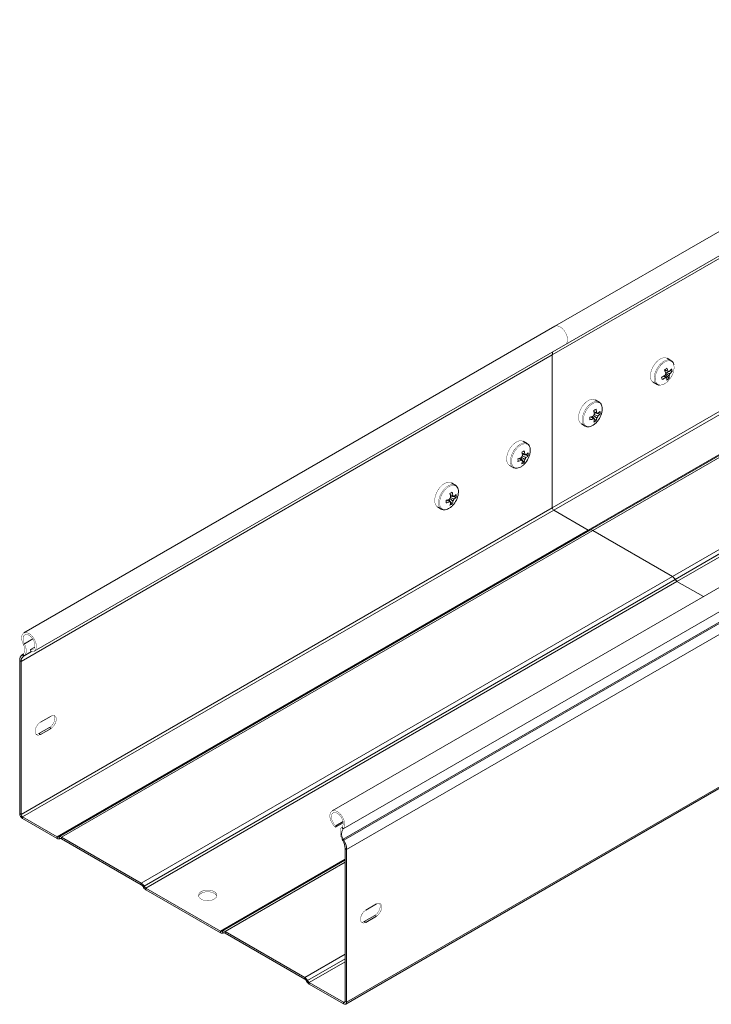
# Model space of a CAD drawing. Header units: millimetres. Extents: x 256 to 1193, y -1997 to 462.
# Tile 1 of 16: x 307 to 606, y -1773 to -1347. Entities that reach past the tile are written whole.
import ezdxf

# ---------------------------------------------------------------- set-up
doc = ezdxf.new("R2010")
doc.units = ezdxf.units.MM
doc.linetypes.add('K5LT32768', pattern=[0])
doc.linetypes.add('K5LT32769', pattern=[0])

msp = doc.modelspace()

# ---------------------------------------------------------------- linework, layer by layer
at = {"color": 7, "linetype": 'K5LT32768', "lineweight": 15}
for p, q in [((768.43, -1346.57), (538.62, -1479.23)), ((543.17, -1487.11), (772.98, -1354.45)), ((537.52, -1491.6), (767.32, -1358.94)), ((537.52, -1557.69), (767.32, -1425.03)), ((538.15, -1558.8), (767.96, -1426.13)), ((553.01, -1567.37), (782.81, -1434.7)), ((553.8, -1567.42), (783.61, -1434.76)), ((553.8, -1567.42), (783.56, -1434.78)), ((555, -1567.54), (784.81, -1434.87)), ((589.47, -1587.44), (819.28, -1454.78)), ((590.67, -1588.71), (820.48, -1456.04)), ((590.71, -1588.78), (820.52, -1456.11)), ((591.46, -1589.57), (821.27, -1456.91)), ((538.62, -1479.23), (308.81, -1611.9)), ((313.36, -1619.78), (543.17, -1487.11)), ((537.52, -1491.6), (307.71, -1624.27)), ((537.52, -1557.69), (537.52, -1491.6)), ((588.83, -1494.01), (587.18, -1493.06)), ((586.22, -1498.28), (586.17, -1498.32)), ((586.22, -1498.28), (586.18, -1498.09)), ((586.88, -1498.35), (586.22, -1498.28)), ((588.16, -1498.81), (587.97, -1498.72)), ((589.32, -1498.62), (588.42, -1498.52)), ((581.18, -1503.45), (582.83, -1504.4)), ((588.05, -1501.69), (586.4, -1500.09)), ((582.74, -1504.34), (582.83, -1504.4)), ((557.72, -1511.97), (556.07, -1511.02)), ((556.46, -1520.12), (554.81, -1518.21)), ((558.15, -1517.2), (555.67, -1516.72)), ((557.19, -1516.92), (556.91, -1516.78)), ((550.07, -1521.41), (551.72, -1522.36)), ((551.72, -1522.36), (551.79, -1522.4)), ((526.6, -1529.93), (524.96, -1528.98)), ((525.35, -1538.08), (523.7, -1536.17)), ((527.03, -1535.16), (524.56, -1534.68)), ((526.08, -1534.88), (525.8, -1534.74)), ((518.96, -1539.37), (520.6, -1540.32)), ((520.6, -1540.32), (520.67, -1540.36)), ((495.49, -1547.89), (493.85, -1546.94)), ((494.24, -1556.04), (492.58, -1554.14)), ((495.92, -1553.12), (493.45, -1552.64)), ((494.96, -1552.84), (494.68, -1552.7)), ((537.52, -1557.69), (307.71, -1690.36)), ((538.15, -1558.8), (308.34, -1691.46)), ((672.01, -1556.24), (442.2, -1688.91)), ((487.85, -1557.33), (489.49, -1558.28)), ((489.49, -1558.28), (489.56, -1558.32)), ((553.01, -1567.37), (538.15, -1558.8)), ((553.01, -1567.37), (323.2, -1700.04)), ((553.76, -1567.45), (323.95, -1700.11)), ((553.8, -1567.42), (323.99, -1700.09)), ((555, -1567.54), (325.19, -1700.21)), ((676.76, -1563.98), (446.95, -1696.65)), ((553.76, -1567.45), (553.8, -1567.42)), ((589.47, -1587.44), (555, -1567.54)), ((676.89, -1568.39), (447.08, -1701.06)), ((677.13, -1568.83), (447.32, -1701.49)), ((678.3, -1572.88), (448.49, -1705.54)), ((589.47, -1587.44), (359.66, -1720.11)), ((590.67, -1588.71), (360.86, -1721.38)), ((590.71, -1588.78), (360.9, -1721.45)), ((590.71, -1588.78), (590.67, -1588.71)), ((591.46, -1589.57), (361.65, -1722.24)), ((602.87, -1596.16), (591.46, -1589.57)), ((308.61, -1616.78), (309.1, -1616.6)), ((313.57, -1618.05), (311.75, -1619.11)), ((308.24, -1621.2), (308.48, -1621.05)), ((308.24, -1621.2), (308.7, -1621.97)), ((308.48, -1621.05), (308.94, -1621.82)), ((308.7, -1621.97), (308.94, -1621.82)), ((311.91, -1619.91), (311.75, -1619.11)), ((307.07, -1623.9), (307.71, -1624.27)), ((307.07, -1689.99), (307.07, -1623.9)), ((307.71, -1690.36), (307.71, -1624.27)), ((320.61, -1647.86), (316.01, -1650.51)), ((315.38, -1655.45), (319.97, -1652.8)), ((315.38, -1655.45), (316.01, -1655.82)), ((316.01, -1655.82), (320.61, -1653.16)), ((319.97, -1652.8), (320.61, -1653.16)), ((448.12, -1772.46), (611.13, -1678.36)), ((307.07, -1689.99), (307.71, -1690.36)), ((323.2, -1700.04), (308.34, -1691.46)), ((308.34, -1692.2), (308.34, -1691.46)), ((323.2, -1700.77), (308.34, -1692.2)), ((447.04, -1693.99), (443.64, -1695.96)), ((443.64, -1695.96), (443.81, -1695.34)), ((446.97, -1693.52), (443.81, -1695.34)), ((446.95, -1696.65), (446.46, -1695.9)), ((323.2, -1700.77), (323.2, -1700.04)), ((323.99, -1700.09), (323.95, -1700.11)), ((324.4, -1700.89), (323.95, -1700.11)), ((324.44, -1700.87), (323.99, -1700.09)), ((324.44, -1700.87), (324.4, -1700.89)), ((324.44, -1700.87), (324.4, -1700.89)), ((359.66, -1720.11), (325.19, -1700.21)), ((325.19, -1700.94), (325.19, -1700.21)), ((359.66, -1720.84), (325.19, -1700.94)), ((447.08, -1701.06), (446.62, -1701.3)), ((446.62, -1701.3), (446.86, -1701.73)), ((447.32, -1701.49), (446.86, -1701.73)), ((447.08, -1701.06), (447.32, -1701.49)), ((448.49, -1705.54), (447.85, -1705.18)), ((447.85, -1705.18), (447.85, -1771.27)), ((448.49, -1705.54), (448.49, -1771.63)), ((447.85, -1710.22), (394.66, -1740.93)), ((447.85, -1710.22), (394.7, -1740.91)), ((359.66, -1720.84), (359.66, -1720.11)), ((360.41, -1721.64), (360.86, -1721.38)), ((360.45, -1721.71), (360.41, -1721.64)), ((360.45, -1721.71), (360.9, -1721.45)), ((360.9, -1721.45), (360.86, -1721.38)), ((393.91, -1740.86), (361.65, -1722.24)), ((361.65, -1722.97), (361.65, -1722.24)), ((393.91, -1741.59), (361.65, -1722.97)), ((456.8, -1731.78), (461.4, -1729.13)), ((460.76, -1734.07), (456.16, -1736.72)), ((456.8, -1737.09), (456.16, -1736.72)), ((461.4, -1734.44), (456.8, -1737.09)), ((461.4, -1734.44), (460.76, -1734.07)), ((393.91, -1741.59), (393.91, -1740.86)), ((394.7, -1740.91), (394.66, -1740.93)), ((395.11, -1741.71), (394.66, -1740.93)), ((395.15, -1741.69), (394.7, -1740.91)), ((395.15, -1741.69), (395.11, -1741.71)), ((395.15, -1741.69), (395.11, -1741.71)), ((430.37, -1760.93), (395.9, -1741.03)), ((395.9, -1741.76), (395.9, -1741.03)), ((430.37, -1761.67), (395.9, -1741.76)), ((430.37, -1761.67), (430.37, -1760.93)), ((431.12, -1762.46), (431.57, -1762.2)), ((431.16, -1762.53), (431.12, -1762.46)), ((431.16, -1762.53), (431.61, -1762.27)), ((431.61, -1762.27), (431.57, -1762.2)), ((447.22, -1771.63), (432.36, -1763.06)), ((432.36, -1763.79), (432.36, -1763.06)), ((447.22, -1772.37), (432.36, -1763.79)), ((447.22, -1772.37), (447.22, -1771.63)), ((448.49, -1771.63), (447.85, -1771.27))]:
    msp.add_line(p, q, dxfattribs=at)
at = {"color": 8, "linetype": 'K5LT32769', "lineweight": 15, "true_color": 0x808080}
for p, q in [((312.73, -1614.5), (309.1, -1616.6)), ((312.18, -1619.97), (308.7, -1621.97)), ((312.16, -1619.96), (308.94, -1621.82)), ((611.13, -1677.75), (448.49, -1771.63)), ((447.85, -1709.71), (393.91, -1740.86)), ((447.85, -1711.03), (395.9, -1741.03)), ((447.85, -1750.84), (430.37, -1760.93)), ((447.85, -1752.8), (431.57, -1762.2)), ((447.85, -1752.89), (431.61, -1762.27)), ((447.85, -1754.12), (432.36, -1763.06)), ((447.85, -1771.27), (447.22, -1771.63))]:
    msp.add_line(p, q, dxfattribs=at)
at = {"color": 7, "linetype": 'K5LT32768', "const_width": 0.15}
for points in [[(538.62, -1479.23), (539.21, -1479.04), (540.05, -1479.1), (540.96, -1479.5), (541.87, -1480.2), (542.69, -1481.13), (543.37, -1482.24), (543.85, -1483.42), (544.09, -1484.57), (544.06, -1485.62), (543.79, -1486.47), (543.27, -1487.05), (543.17, -1487.11)], [(543.17, -1487.11), (543.27, -1487.05), (543.79, -1486.47), (544.06, -1485.62), (544.09, -1484.57), (543.85, -1483.42), (543.37, -1482.24), (542.69, -1481.13), (541.87, -1480.2), (540.96, -1479.5), (540.05, -1479.1), (539.21, -1479.04), (538.62, -1479.23)], [(587.18, -1493.06), (586.55, -1492.82), (585.6, -1492.82), (584.56, -1493.16), (583.49, -1493.82), (582.47, -1494.76), (581.56, -1495.92), (580.82, -1497.22), (580.28, -1498.59), (579.99, -1499.94), (579.96, -1501.18), (580.2, -1502.24), (580.69, -1503.05), (581.18, -1503.45)], [(589.02, -1494.14), (588.99, -1494.11), (588.83, -1494.01)], [(584.26, -1504.65), (584.31, -1504.65), (585.28, -1504.49), (586.29, -1504), (587.3, -1503.23), (588.24, -1502.21), (589.04, -1501.02), (589.67, -1499.72), (590.07, -1498.4), (590.22, -1497.15), (590.12, -1496.03)], [(556.07, -1511.02), (555.34, -1510.77), (554.38, -1510.8), (553.34, -1511.17), (552.28, -1511.86), (551.27, -1512.83), (550.37, -1514), (549.64, -1515.32), (549.13, -1516.69), (548.86, -1518.03), (548.86, -1519.26), (549.13, -1520.3), (549.64, -1521.08), (550.07, -1521.41)], [(524.96, -1528.98), (524.23, -1528.73), (523.27, -1528.76), (522.23, -1529.13), (521.16, -1529.82), (520.15, -1530.79), (519.25, -1531.96), (518.53, -1533.28), (518.01, -1534.65), (517.75, -1535.99), (517.75, -1537.22), (518.01, -1538.26), (518.53, -1539.04), (518.96, -1539.37)], [(493.85, -1546.94), (493.12, -1546.69), (492.16, -1546.72), (491.11, -1547.09), (490.05, -1547.78), (489.04, -1548.75), (488.14, -1549.92), (487.41, -1551.24), (486.9, -1552.61), (486.64, -1553.95), (486.64, -1555.18), (486.9, -1556.22), (487.41, -1557), (487.85, -1557.33)], [(308.61, -1616.78), (308.13, -1615.61), (307.89, -1614.45), (307.91, -1613.4), (308.19, -1612.55), (308.7, -1611.97), (309.4, -1611.7), (310.24, -1611.77), (311.15, -1612.17), (312.06, -1612.86), (312.88, -1613.8), (313.56, -1614.9), (314.04, -1616.08), (314.28, -1617.24), (314.26, -1618.29), (313.98, -1619.13), (313.46, -1619.71), (312.76, -1619.98), (311.91, -1619.91)], [(309.1, -1616.6), (308.68, -1615.53), (308.5, -1614.5), (308.6, -1613.61), (308.94, -1612.94), (309.51, -1612.57), (310.23, -1612.54), (311.05, -1612.84), (311.86, -1613.45), (312.6, -1614.31), (313.18, -1615.32), (313.55, -1616.39), (313.66, -1617.4), (313.51, -1618.25), (313.11, -1618.85), (312.5, -1619.15), (311.75, -1619.11)], [(308.48, -1621.05), (308.8, -1620.77), (309.04, -1620.38), (309.19, -1619.91), (309.26, -1619.35), (309.23, -1618.75), (309.11, -1618.1), (308.9, -1617.44), (308.61, -1616.78)], [(308.94, -1621.82), (309.33, -1621.47), (309.62, -1621), (309.81, -1620.42), (309.89, -1619.75), (309.86, -1619), (309.71, -1618.21), (309.45, -1617.4), (309.1, -1616.6)], [(319.97, -1652.8), (320.76, -1652.18), (321.45, -1651.32), (321.96, -1650.32), (322.24, -1649.3), (322.24, -1648.38), (321.96, -1647.67), (321.89, -1647.57)], [(320.61, -1653.16), (321.4, -1652.55), (322.09, -1651.69), (322.6, -1650.69), (322.87, -1649.67), (322.87, -1648.74), (322.6, -1648.04), (322.09, -1647.63), (321.4, -1647.56), (320.61, -1647.86)], [(316.01, -1650.51), (315.23, -1651.12), (314.54, -1651.98), (314.02, -1652.99), (313.75, -1654.01), (313.75, -1654.93), (314.02, -1655.64), (314.54, -1656.05), (315.23, -1656.11), (316.01, -1655.82)], [(314.1, -1655.74), (314.59, -1655.74), (315.38, -1655.45)], [(443.64, -1695.96), (442.8, -1695.05), (442.1, -1693.97), (441.58, -1692.8), (441.3, -1691.63), (441.28, -1690.56), (441.52, -1689.68), (442, -1689.05), (442.68, -1688.73), (443.5, -1688.74), (444.41, -1689.09), (445.31, -1689.74), (446.16, -1690.65), (446.86, -1691.73), (447.37, -1692.9), (447.65, -1694.07), (447.67, -1695.14), (447.43, -1696.02), (446.95, -1696.65)], [(443.81, -1695.34), (443.06, -1694.52), (442.45, -1693.52), (442.05, -1692.45), (441.9, -1691.43), (442.01, -1690.55), (442.38, -1689.9), (442.96, -1689.56), (443.69, -1689.56), (444.51, -1689.89), (445.33, -1690.52), (446.05, -1691.4), (446.62, -1692.42), (446.96, -1693.48), (447.06, -1694.48), (446.88, -1695.32), (446.46, -1695.9)], [(446.46, -1695.9), (446.11, -1696.29), (445.85, -1696.8), (445.7, -1697.42), (445.67, -1698.13), (445.75, -1698.89), (445.93, -1699.69), (446.23, -1700.5), (446.62, -1701.3)], [(385.56, -1727.06), (386.52, -1727.47), (387.64, -1727.69), (388.83, -1727.72), (389.99, -1727.54), (391, -1727.18), (391.77, -1726.65), (392.25, -1726.02), (392.38, -1725.34), (392.16, -1724.66), (391.6, -1724.05), (390.76, -1723.57), (389.71, -1723.25), (388.54, -1723.12), (387.35, -1723.19), (386.26, -1723.47), (385.35, -1723.92), (384.72, -1724.5), (384.41, -1725.17), (384.46, -1725.85), (384.85, -1726.5), (385.56, -1727.06)], [(392.34, -1725.79), (392.16, -1725.4), (391.6, -1724.79), (390.76, -1724.3), (389.71, -1723.98), (388.54, -1723.85), (387.35, -1723.93), (386.26, -1724.2), (385.35, -1724.65), (384.72, -1725.24), (384.44, -1725.79)], [(462.67, -1728.84), (462.75, -1728.94), (463.02, -1729.65), (463.02, -1730.57), (462.75, -1731.59), (462.24, -1732.6), (461.54, -1733.46), (460.76, -1734.07)], [(461.4, -1729.13), (462.18, -1728.84), (462.87, -1728.9), (463.39, -1729.31), (463.66, -1730.02), (463.66, -1730.94), (463.39, -1731.96), (462.87, -1732.96), (462.18, -1733.82), (461.4, -1734.44)], [(456.8, -1737.09), (456.01, -1737.39), (455.32, -1737.32), (454.81, -1736.91), (454.54, -1736.2), (454.54, -1735.28), (454.81, -1734.26), (455.32, -1733.26), (456.01, -1732.4), (456.8, -1731.78)], [(456.16, -1736.72), (455.38, -1737.02), (454.89, -1737.01)]]:
    msp.add_lwpolyline(points, dxfattribs=at)
at = {"color": 8, "linetype": 'K5LT32769', "true_color": 0x808080, "const_width": 0.15}
for points in [[(588.83, -1494.01), (588.19, -1493.77), (587.24, -1493.77), (586.2, -1494.11), (585.14, -1494.77), (584.12, -1495.71), (583.21, -1496.87), (582.46, -1498.17), (581.92, -1499.54), (581.63, -1500.89), (581.61, -1502.13), (581.85, -1503.19), (582.33, -1504), (582.74, -1504.34)], [(590.12, -1496.03), (589.76, -1495.12), (589.18, -1494.49), (588.41, -1494.16), (587.5, -1494.16), (586.5, -1494.48), (585.48, -1495.12), (584.5, -1496.02), (583.62, -1497.13), (582.9, -1498.39), (582.38, -1499.71), (582.11, -1501.01), (582.08, -1502.2), (582.31, -1503.22), (582.78, -1504), (583.46, -1504.49), (584.26, -1504.65)], [(557.66, -1511.94), (556.99, -1511.72), (556.03, -1511.75), (554.98, -1512.12), (553.92, -1512.81), (552.91, -1513.77), (552.01, -1514.95), (551.28, -1516.27), (550.77, -1517.64), (550.51, -1518.98), (550.51, -1520.21), (550.77, -1521.25), (551.28, -1522.03), (551.72, -1522.36)], [(559.11, -1514.99), (558.98, -1513.89), (558.6, -1513.01), (558, -1512.4), (557.21, -1512.1), (556.29, -1512.13), (555.28, -1512.49), (554.26, -1513.16), (553.29, -1514.08), (552.43, -1515.22), (551.73, -1516.48), (551.23, -1517.8), (550.98, -1519.09), (550.98, -1520.27), (551.23, -1521.27), (551.73, -1522.02), (552.43, -1522.48), (553.29, -1522.61), (554.26, -1522.42), (555.28, -1521.9), (556.29, -1521.1), (557.06, -1520.26)], [(526.55, -1529.9), (525.88, -1529.68), (524.91, -1529.71), (523.87, -1530.08), (522.81, -1530.77), (521.8, -1531.74), (520.9, -1532.91), (520.17, -1534.23), (519.66, -1535.6), (519.39, -1536.94), (519.39, -1538.17), (519.66, -1539.21), (520.17, -1539.99), (520.6, -1540.32)], [(528, -1532.95), (527.87, -1531.85), (527.49, -1530.97), (526.89, -1530.36), (526.1, -1530.06), (525.18, -1530.1), (524.17, -1530.45), (523.15, -1531.12), (522.18, -1532.04), (521.31, -1533.18), (520.61, -1534.44), (520.12, -1535.76), (519.87, -1537.05), (519.87, -1538.23), (520.12, -1539.23), (520.61, -1539.98), (521.31, -1540.44), (522.18, -1540.57), (523.15, -1540.38), (524.17, -1539.86), (525.18, -1539.06), (525.94, -1538.22)], [(495.43, -1547.86), (494.76, -1547.64), (493.8, -1547.67), (492.76, -1548.04), (491.7, -1548.73), (490.68, -1549.7), (489.79, -1550.87), (489.06, -1552.19), (488.55, -1553.56), (488.28, -1554.9), (488.28, -1556.13), (488.55, -1557.17), (489.06, -1557.95), (489.49, -1558.28)], [(496.88, -1550.91), (496.76, -1549.81), (496.38, -1548.93), (495.78, -1548.32), (494.99, -1548.02), (494.06, -1548.06), (493.06, -1548.42), (492.04, -1549.08), (491.06, -1550.01), (490.2, -1551.14), (489.5, -1552.4), (489.01, -1553.72), (488.75, -1555.01), (488.75, -1556.19), (489.01, -1557.19), (489.5, -1557.94), (490.2, -1558.4), (491.06, -1558.53), (492.04, -1558.34), (493.06, -1557.82), (494.06, -1557.02), (494.83, -1556.18)]]:
    msp.add_lwpolyline(points, dxfattribs=at)
at = {"color": 7, "linetype": 'K5LT32768', "lineweight": 15}
for centre, radius, start, end in [((541.07, -1491.53), 3.55, 158.555, 181.1208), ((573.7, -1482.46), 20, 308.3043, 311.9723), ((573.85, -1503.89), 13.52, 18.6924, 25.088), ((574.83, -1503.06), 13.52, 18.6925, 25.088), ((587.82, -1499.3), 0.603, 55.2722, 108.2083), ((582.06, -1493.08), 8.38, 316.8319, 327.1229), ((582.28, -1494.08), 8.37, 316.8317, 327.1229), ((583.6, -1499.39), 5.77, 7.6048, 17.797), ((579.33, -1489.9), 12.58, 295.8983, 303.7433), ((557.09, -1507.99), 28.55, 11.6725, 13.7293), ((579.56, -1490.9), 12.58, 295.8983, 303.7435), ((588.72, -1500.88), 2.45, 147.3154, 167.8327), ((586.89, -1500.87), 0.603, 235.2708, 288.2097), ((582.25, -1501.95), 4.86, 353.3833, 6.0449), ((582.25, -1495.8), 8.26, 305.6958, 314.5809), ((583.22, -1501.13), 4.86, 353.3833, 6.0455), ((585.99, -1499.29), 2.45, 327.3156, 347.832), ((545.59, -1497.39), 20.75, 298.3965, 301.5981), ((543.2, -1518.65), 12.61, 6.3937, 13.7643), ((544.21, -1518.07), 12.61, 6.3937, 13.7643), ((550.24, -1514.57), 8.88, 320.1527, 357.3258), ((553.28, -1511.71), 6.51, 306.8745, 318.3345), ((551.21, -1516.62), 6.96, 355.2207, 4.7793), ((550.25, -1506.45), 12.62, 286.2337, 293.6036), ((533.05, -1519.14), 20.73, 358.3976, 1.6024), ((550.25, -1507.61), 12.62, 286.2337, 293.6036), ((557.72, -1518.9), 2.58, 140.0866, 159.913), ((555.75, -1518.9), 0.53, 211.0959, 268.8945), ((549.28, -1518.65), 6.51, 341.6638, 353.123), ((552.49, -1514.4), 6.96, 295.2184, 304.7763), ((550.28, -1518.07), 6.51, 341.6638, 353.123), ((556.73, -1517.19), 0.53, 31.0993, 88.8911), ((554.77, -1517.19), 2.58, 320.0881, 339.9115), ((553.28, -1512.87), 6.51, 306.8745, 318.3345), ((514.48, -1515.35), 20.75, 298.3965, 301.5981), ((513.1, -1536.03), 12.61, 6.3937, 13.7643), ((519.13, -1532.54), 8.88, 320.1527, 357.3258), ((519.13, -1524.41), 12.62, 286.2337, 293.6036), ((501.94, -1537.11), 20.73, 358.3976, 1.6024), ((519.13, -1525.57), 12.62, 286.2337, 293.6036), ((526.61, -1536.86), 2.58, 140.0866, 159.913), ((524.64, -1536.86), 0.53, 211.0959, 268.8945), ((512.09, -1536.61), 12.61, 6.3937, 13.7643), ((518.16, -1536.61), 6.51, 341.6638, 353.123), ((519.17, -1536.03), 6.51, 341.6638, 353.123), ((525.62, -1535.16), 0.53, 31.0993, 88.8911), ((523.65, -1535.16), 2.58, 320.0881, 339.9115), ((522.17, -1529.67), 6.51, 306.8745, 318.3345), ((522.17, -1530.83), 6.51, 306.8745, 318.3345), ((520.1, -1534.58), 6.96, 355.2207, 4.7793), ((521.38, -1532.36), 6.96, 295.2184, 304.7763), ((488.02, -1542.38), 12.61, 286.2331, 293.6042), ((470.78, -1555.07), 20.78, 358.4013, 1.5987), ((495.49, -1554.82), 2.58, 140.0878, 159.9134), ((483.36, -1533.31), 20.75, 298.3966, 301.5981), ((480.98, -1554.57), 12.61, 6.3937, 13.7643), ((481.98, -1553.99), 12.61, 6.3937, 13.7643), ((488.05, -1553.99), 6.51, 341.6638, 353.123), ((494.51, -1553.12), 0.53, 31.0944, 88.8913), ((492.54, -1553.12), 2.58, 320.088, 339.9132), ((488.02, -1550.5), 8.88, 320.1527, 357.3258), ((491.06, -1547.63), 6.51, 306.8741, 318.3347), ((491.06, -1548.79), 6.51, 306.8741, 318.3347), ((488.99, -1552.54), 6.96, 355.2189, 4.7811), ((488.02, -1543.54), 12.61, 286.2331, 293.6042), ((493.53, -1554.82), 0.53, 211.0948, 268.8909), ((487.05, -1554.57), 6.51, 341.6638, 353.123), ((490.27, -1550.32), 6.96, 295.2185, 304.7761), ((538.9, -1557.63), 1.38, 182.6058, 237.3942), ((553.44, -1566.76), 0.754, 234.3811, 294.3145), ((554.29, -1568.52), 1.21, 54.3818, 114.3137), ((587.64, -1590.38), 3.46, 28.8557, 58.0452), ((592.61, -1587.74), 2.16, 208.8558, 238.0453), ((310.13, -1623.62), 3.07, 128.0102, 185.2559), ((310.3, -1624.03), 2.61, 128.0106, 185.2556), ((309.83, -1689.87), 2.77, 182.6057, 237.3943), ((309.09, -1690.3), 1.38, 182.6058, 237.3942), ((450.01, -1698.77), 3.72, 145.2363, 218.0457), ((323.63, -1699.42), 0.754, 234.3811, 294.3145), ((323.9, -1699.79), 1.21, 234.3818, 294.3137), ((324.48, -1701.19), 1.21, 54.3818, 114.3137), ((324.75, -1701.56), 0.754, 54.3816, 114.3139), ((440.56, -1705.41), 7.3, 1.8773, 30.2829), ((439.91, -1705.82), 8.59, 1.8773, 30.2829), ((357.83, -1723.05), 3.46, 28.8557, 58.0452), ((358.52, -1722.68), 2.16, 28.8556, 58.0453), ((363.49, -1720.04), 3.46, 208.8556, 238.0454), ((362.8, -1720.4), 2.16, 208.8558, 238.0453), ((394.35, -1740.24), 0.754, 234.3819, 294.3141), ((394.61, -1740.61), 1.21, 234.382, 294.3138), ((395.19, -1742.01), 1.21, 54.3817, 114.3141), ((395.46, -1742.38), 0.754, 54.382, 114.3135), ((428.54, -1763.87), 3.46, 28.8557, 58.0453), ((429.23, -1763.5), 2.16, 28.8556, 58.0454), ((434.2, -1760.86), 3.46, 208.8556, 238.0453), ((433.51, -1761.22), 2.16, 208.8556, 238.0453), ((447.47, -1771.33), 0.393, 230.7967, 9.214), ((447.71, -1771.76), 0.786, 230.7967, 9.214)]:
    msp.add_arc(centre, radius, start, end, dxfattribs=at)
for points, knots in [([(590.12, -1495.91), (590.07, -1495.73), (589.93, -1495.22), (589.59, -1494.59), (589.18, -1494.3), (589.04, -1494.19)], [0, 0, 0, 0, 0.253564, 0.724387, 1, 1, 1, 1]), ([(586.16, -1497.98), (586.56, -1498.19), (587.05, -1498.44), (587.55, -1498.69), (587.63, -1498.73)], [0, 0, 0, 0, 0.822497, 1, 1, 1, 1]), ([(586.37, -1498.85), (586.95, -1499.12), (587.62, -1499.44), (588.29, -1499.76), (588.39, -1499.81)], [0, 0, 0, 0, 0.857417, 1, 1, 1, 1]), ([(586.55, -1501.36), (586.46, -1501.31), (586.17, -1501.1), (585.87, -1500.89), (585.66, -1500.74)], [0, 0, 0, 0, 0.276817, 1, 1, 1, 1]), ([(585.84, -1500.64), (586.16, -1500.85), (586.57, -1501.11), (586.99, -1501.38), (587.08, -1501.44)], [0, 0, 0, 0, 0.780885, 1, 1, 1, 1]), ([(588.06, -1500.61), (587.97, -1500.56), (587.46, -1500.23), (586.95, -1499.9), (586.54, -1499.63)], [0, 0, 0, 0, 0.178513, 1, 1, 1, 1]), ([(582.74, -1504.3), (582.88, -1504.4), (583.2, -1504.63), (583.62, -1504.67), (583.86, -1504.69)], [0, 0, 0, 0, 0.419252, 1, 1, 1, 1]), ([(559.12, -1514.94), (559.11, -1514.73), (559.09, -1514.14), (558.87, -1513.27), (558.38, -1512.43), (557.88, -1512.1), (557.64, -1511.94)], [0, 0, 0, 0, 0.153864, 0.446573, 0.737345, 1, 1, 1, 1]), ([(555.53, -1516.08), (555.85, -1516.23), (556.25, -1516.42), (556.66, -1516.62), (556.74, -1516.66)], [0, 0, 0, 0, 0.77981, 1, 1, 1, 1]), ([(551.82, -1522.37), (551.91, -1522.43), (552.24, -1522.65), (552.96, -1522.72), (553.9, -1522.6), (554.89, -1522.19), (555.87, -1521.51), (556.61, -1520.83), (556.96, -1520.36), (557.04, -1520.25)], [0, 0, 0, 0, 0.063869, 0.232882, 0.403344, 0.580555, 0.762583, 0.945543, 1, 1, 1, 1]), ([(555.3, -1519.17), (555.22, -1519.12), (554.87, -1518.88), (554.52, -1518.65), (554.26, -1518.47)], [0, 0, 0, 0, 0.236624, 1, 1, 1, 1]), ([(555.31, -1519.14), (555.36, -1519.18), (555.51, -1519.27), (555.65, -1519.37), (555.74, -1519.43)], [0, 0, 0, 0, 0.380141, 1, 1, 1, 1]), ([(556.74, -1518.85), (556.66, -1518.79), (556.19, -1518.48), (555.72, -1518.16), (555.34, -1517.91)], [0, 0, 0, 0, 0.190142, 1, 1, 1, 1]), ([(555.66, -1517.33), (556.08, -1517.53), (556.59, -1517.78), (557.09, -1518.03), (557.19, -1518.08)], [0, 0, 0, 0, 0.81078, 1, 1, 1, 1]), ([(528, -1532.9), (528, -1532.69), (527.98, -1532.1), (527.75, -1531.23), (527.27, -1530.39), (526.77, -1530.06), (526.53, -1529.9)], [0, 0, 0, 0, 0.153864, 0.446573, 0.737345, 1, 1, 1, 1]), ([(524.18, -1537.13), (524.1, -1537.08), (523.76, -1536.84), (523.41, -1536.61), (523.15, -1536.43)], [0, 0, 0, 0, 0.236624, 1, 1, 1, 1]), ([(524.2, -1537.1), (524.25, -1537.14), (524.4, -1537.23), (524.54, -1537.33), (524.63, -1537.39)], [0, 0, 0, 0, 0.380141, 1, 1, 1, 1]), ([(525.63, -1536.81), (525.54, -1536.75), (525.08, -1536.44), (524.61, -1536.12), (524.23, -1535.87)], [0, 0, 0, 0, 0.190142, 1, 1, 1, 1]), ([(524.42, -1534.04), (524.74, -1534.19), (525.14, -1534.39), (525.54, -1534.58), (525.63, -1534.62)], [0, 0, 0, 0, 0.77981, 1, 1, 1, 1]), ([(524.55, -1535.29), (524.96, -1535.49), (525.47, -1535.74), (525.98, -1535.99), (526.08, -1536.04)], [0, 0, 0, 0, 0.81078, 1, 1, 1, 1]), ([(520.71, -1540.33), (520.8, -1540.39), (521.13, -1540.61), (521.85, -1540.69), (522.79, -1540.56), (523.78, -1540.15), (524.76, -1539.47), (525.5, -1538.79), (525.85, -1538.32), (525.93, -1538.21)], [0, 0, 0, 0, 0.063869, 0.232882, 0.403344, 0.580555, 0.762583, 0.945543, 1, 1, 1, 1]), ([(496.89, -1550.86), (496.88, -1550.65), (496.87, -1550.06), (496.64, -1549.19), (496.16, -1548.35), (495.66, -1548.02), (495.42, -1547.86)], [0, 0, 0, 0, 0.153864, 0.446573, 0.737345, 1, 1, 1, 1]), ([(493.07, -1555.09), (492.99, -1555.04), (492.64, -1554.8), (492.3, -1554.57), (492.04, -1554.39)], [0, 0, 0, 0, 0.236623, 1, 1, 1, 1]), ([(494.52, -1554.77), (494.43, -1554.71), (493.96, -1554.4), (493.5, -1554.08), (493.12, -1553.83)], [0, 0, 0, 0, 0.190142, 1, 1, 1, 1]), ([(493.31, -1552), (493.62, -1552.15), (494.03, -1552.35), (494.43, -1552.54), (494.52, -1552.59)], [0, 0, 0, 0, 0.77981, 1, 1, 1, 1]), ([(493.44, -1553.25), (493.85, -1553.46), (494.36, -1553.7), (494.87, -1553.95), (494.96, -1554)], [0, 0, 0, 0, 0.810781, 1, 1, 1, 1]), ([(489.59, -1558.3), (489.68, -1558.35), (490.02, -1558.57), (490.74, -1558.65), (491.68, -1558.53), (492.67, -1558.11), (493.65, -1557.43), (494.38, -1556.76), (494.74, -1556.28), (494.82, -1556.17)], [0, 0, 0, 0, 0.06387, 0.232879, 0.403341, 0.580556, 0.76258, 0.945541, 1, 1, 1, 1]), ([(493.09, -1555.06), (493.14, -1555.1), (493.28, -1555.19), (493.43, -1555.29), (493.52, -1555.35)], [0, 0, 0, 0, 0.380141, 1, 1, 1, 1])]:
    msp.add_open_spline(points, degree=3, knots=knots, dxfattribs=at)

doc.saveas('drawing.dxf')
